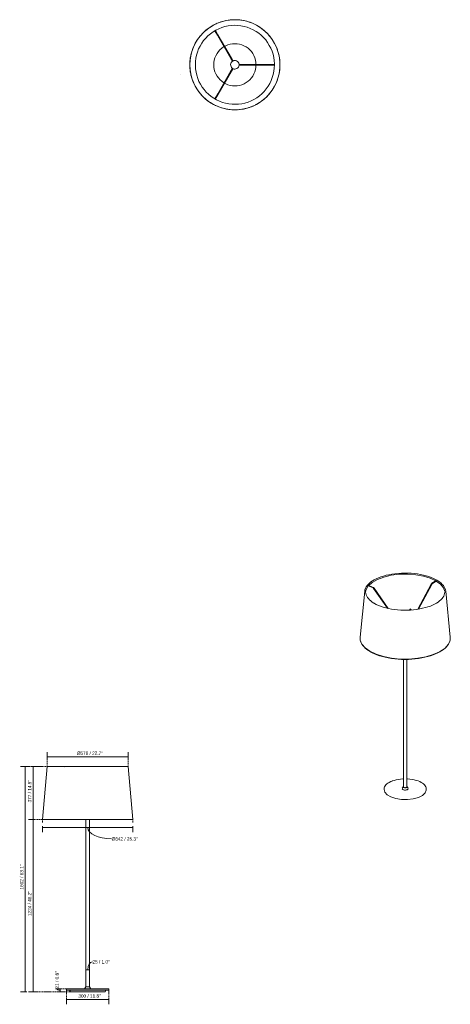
# Model space of a CAD drawing. Header units: millimetres. Extents: x -7075 to -4015, y -90 to 6912.
import ezdxf

# ---------------------------------------------------------------- set-up
doc = ezdxf.new("R2010")
doc.units = ezdxf.units.MM
doc.linetypes.add('Dash', pattern=[6, 3, -3])
doc.linetypes.add('Punto', pattern=[4.7625, 0, -4.7625])
for name, color, linetype, lineweight in [('Cotas', 7, 'Continuous', 9), ('Cotas-11', 7, 'Continuous', 9), ('Lighthing Fixture Detail Wide Black', 7, 'Continuous', 20), ('Luminarias', 7, 'Continuous', 20)]:
    doc.layers.add(name, color=color, linetype=linetype, lineweight=lineweight)
doc.layers.add('Lighthing Fixture Dim Grey Dash', color=7, linetype='Dash', lineweight=9, true_color=0xd2d2d2)
doc.layers.add('Ligthing Fixture ADD', color=7, linetype='Punto', lineweight=9, true_color=0xffffff)
doc.styles.add('Arial Narrow', font='ARIALN.TTF', dxfattribs={"height": 24.2})
doc.dimstyles.new('FARO_-_2_2mm_Arial_Narrow_mm_Inch_Left', dxfattribs={"dimscale": 304.8, "dimtxt": 24.76703, "dimasz": 0, "dimexe": 0.108268, "dimexo": 0.0625, "dimgap": 0.018045, "dimtad": 1, "dimdec": 0, "dimzin": 0, "dimdsep": 46, "dimtxsty": 'Arial Narrow', "dimblk1": 'NONE', "dimblk2": 'NONE', "dimsah": 1, "dimcen": 0.09, "dimadec": 0, "dimazin": 0, "dimtfac": 1, "dimtdec": 4, "dimtix": 1, "dimtmove": 1, "dimatfit": 3, "dimfxl": 0.036089, "dimfxlon": 1, "dimtvp": 1, "dimtolj": 1, "dimtzin": 0, "dimarcsym": 2})
doc.dimstyles.new('FARO_-_2_2mm_Arial_Narrow_mm_Inch_Left_1', dxfattribs={"dimscale": 304.8, "dimtxt": 24.76703, "dimasz": 0, "dimexe": 0.108268, "dimexo": 0.0625, "dimgap": 0.018045, "dimtad": 1, "dimdec": 0, "dimzin": 0, "dimdsep": 46, "dimtxsty": 'Arial Narrow', "dimblk1": 'NONE', "dimblk2": 'NONE', "dimsah": 1, "dimcen": 0.09, "dimadec": 0, "dimazin": 0, "dimtfac": 1, "dimtdec": 4, "dimtix": 1, "dimtmove": 0, "dimatfit": 3, "dimfxl": 0.036089, "dimfxlon": 1, "dimtvp": 1, "dimtolj": 1, "dimtzin": 0, "dimarcsym": 2})
doc.dimstyles.new('FARO_-_2_2mm_Arial_Narrow_mm_Inch_Right', dxfattribs={"dimscale": 304.8, "dimtxt": 24.76703, "dimasz": 0, "dimexe": 0.108268, "dimexo": 0.0625, "dimgap": 0.018045, "dimtad": 1, "dimdec": 0, "dimzin": 0, "dimdsep": 46, "dimtxsty": 'Arial Narrow', "dimblk1": 'NONE', "dimblk2": 'NONE', "dimsah": 1, "dimcen": 0.09, "dimadec": 0, "dimazin": 0, "dimtfac": 1, "dimtdec": 4, "dimtix": 1, "dimtmove": 1, "dimatfit": 3, "dimfxl": 0.036089, "dimfxlon": 1, "dimtvp": 1, "dimtolj": 1, "dimtzin": 0, "dimarcsym": 2})
doc.dimstyles.new('FARO_-_2_2mm_Arial_Narrow_mm_Inch_Right_1', dxfattribs={"dimscale": 304.8, "dimtxt": 24.76703, "dimasz": 0, "dimexe": 0.108268, "dimexo": 0.0625, "dimgap": 0.018045, "dimtad": 1, "dimdec": 0, "dimzin": 0, "dimdsep": 46, "dimtxsty": 'Arial Narrow', "dimblk1": 'NONE', "dimblk2": 'NONE', "dimsah": 1, "dimcen": 0.09, "dimadec": 0, "dimazin": 0, "dimtfac": 1, "dimtdec": 4, "dimtix": 1, "dimtmove": 0, "dimatfit": 3, "dimfxl": 0.036089, "dimfxlon": 1, "dimtvp": 1, "dimtolj": 1, "dimtzin": 0, "dimarcsym": 2})

# ---------------------------------------------------------------- blocks, each defined once
blk = doc.blocks.new('windsorf_floorlamp - 20306 SAVOY White structure floor lamp 20316 Shade-452679-Planta_PDF')
at = {"layer": 'Luminarias'}
for p, q in [((139.1, 244.3), (120.8, 212.6)), ((124.2, 210.6), (142.5, 242.2)), ((118.1, 208), (24.3, 45.9)), ((27.8, 43.9), (121.6, 206.1)), ((-244.6, 2.2), (-281, 2.3)), ((-51.9, 2), (-239.3, 2.2)), ((-30, 2), (-43.9, 2)), ((-43.9, 2), (-43.9, 1.9)), ((-43.9, 1.9), (-43.9, 1.7)), ((-43.9, 1), (-43.9, 0.5)), ((-43.9, 0.5), (-43.9, 0)), ((-43.9, 0), (-43.9, -0.5)), ((20.2, 38.9), (13.4, 27)), ((16.8, 25), (23.7, 36.9)), ((20.3, 38.9), (20.2, 38.9)), ((20.5, 38.8), (20.3, 38.9)), ((20.8, 38.6), (20.5, 38.8)), ((21.1, 38.4), (20.8, 38.6)), ((21.5, 38.2), (21.1, 38.4)), ((22, 37.9), (21.5, 38.2)), ((22.4, 37.7), (22, 37.9)), ((22.8, 37.4), (22.4, 37.7)), ((23.2, 37.2), (22.8, 37.4)), ((23.5, 37.1), (23.2, 37.2)), ((23.6, 37), (23.5, 37.1)), ((23.7, 36.9), (23.6, 37)), ((-281, -1.7), (-244.6, -1.8)), ((-239.2, -1.8), (-51.9, -2)), ((-43.9, -0.5), (-43.9, -1)), ((-43.9, -1), (-43.9, -1.4)), ((-43.9, -1.4), (-43.9, -1.7)), ((-43.9, -1.7), (-43.9, -1.9)), ((-43.9, -1.9), (-43.9, -2)), ((-43.9, -2), (-30, -2)), ((13.2, -27), (20.2, -39.1)), ((23.6, -37), (16.7, -25)), ((20.2, -39), (20.4, -38.9)), ((20.2, -39), (20.2, -39)), ((20.4, -38.9), (20.7, -38.8)), ((20.7, -38.8), (21, -38.5)), ((21, -38.5), (21.4, -38.3)), ((21.4, -38.3), (21.9, -38)), ((21.9, -38), (22.3, -37.8)), ((22.3, -37.8), (22.8, -37.5)), ((22.8, -37.5), (23.1, -37.3)), ((23.1, -37.3), (23.4, -37.2)), ((23.4, -37.2), (23.6, -37.1)), ((23.6, -37.1), (23.6, -37.1)), ((24.2, -46), (117.7, -208.4)), ((121.1, -206.3), (27.7, -44.1)), ((120.3, -213), (138.6, -244.7)), ((142, -242.6), (123.8, -211))]:
    blk.add_line(p, q, dxfattribs=at)
at = {"layer": 'Luminarias', "flags": 128}
for points in [[(-281.1, 0.3), (-280.1, 23.3), (-277.3, 46.2), (-272.6, 68.8), (-266, 90.9), (-257.7, 112.4), (-247.6, 133.1), (-235.8, 153), (-222.5, 171.8), (-207.7, 189.4), (-191.4, 205.8), (-173.9, 220.8), (-155.2, 234.3), (-135.5, 246.3), (-114.9, 256.5), (-93.5, 265.1), (-71.4, 271.9), (-48.9, 276.8), (-26, 279.9), (-3, 281.1), (20, 280.4), (43, 277.8), (65.6, 273.3), (87.8, 267), (109.4, 258.9), (130.2, 249.1), (150.2, 237.6), (169.2, 224.5), (187, 209.9), (203.6, 193.8), (218.8, 176.5), (232.5, 158), (244.7, 138.4), (255.2, 117.9), (264, 96.5), (271, 74.6), (276.2, 52.1), (279.6, 29.3), (281, 6.3), (281.1, -0.3)], [(-144.7, 285.7), (-154.5, 280.8), (-159.1, 278)], [(-124.8, 295), (-132.5, 291.8), (-139.3, 288.4)], [(-103.9, 303), (-109.7, 301.2), (-119, 297.3)], [(-24.3, 319.3), (-37.9, 318.2), (-62.3, 314.4), (-86.2, 308.7), (-99.1, 304.6)], [(-3.1, 320.3), (-13.4, 320.2), (-19.3, 319.7)], [(18.9, 319.7), (11.2, 320.3), (3, 320.3)], [(41.2, 317.7), (35.8, 318.5), (25, 319.3)], [(102.3, 303.6), (84.1, 309.3), (60.1, 314.8), (45.5, 317)], [(119.3, 297.2), (107.6, 301.9), (103.4, 303.2)], [(139, 288.5), (130.5, 292.7), (124.4, 295.2)], [(158.7, 278.2), (152.6, 281.9), (144.7, 285.7)], [(-227.5, 225.5), (-232.2, 220.9), (-238.4, 213.8)], [(-211.1, 241), (-214.6, 238.1), (-223.5, 229.4)], [(-162.8, 275.8), (-175.6, 268.1), (-195.7, 253.9), (-210, 241.9)], [(120.8, 212.6), (118.9, 209.4), (118.1, 208)], [(121.6, 206), (123.1, 208.7), (124.2, 210.6)], [(177.8, 266.5), (173.8, 269.3), (163.7, 275.2)], [(224.9, 228), (212.9, 239.5), (193.9, 255.2), (180.5, 264.6)], [(238.5, 213.8), (230.7, 222.5), (227.2, 225.9)], [(-267.4, 176.3), (-276.6, 162), (-288.2, 140.3), (-294.7, 125.5)], [(-256.2, 192.2), (-263.3, 182.8), (-265.9, 178.7)], [(-242.6, 209.1), (-248.5, 202.4), (-252.7, 196.8)], [(0, 150), (-16.8, 149.1), (-33.4, 146.2), (-49.6, 141.6), (-65.2, 135.1), (-79.9, 127), (-93.6, 117.2), (-106.2, 106), (-117.4, 93.4), (-127.1, 79.7), (-135.2, 64.9), (-141.7, 49.3), (-146.3, 33.2), (-149.1, 16.5), (-149.9, 2.1)], [(73.3, 130.6), (64.7, 135.3), (49.1, 141.7), (32.9, 146.4), (16.3, 149.1), (0, 150)], [(119, 205.6), (118.6, 205.9), (118.3, 206.3), (118.1, 206.8), (117.9, 207.2), (118, 207.6), (118.1, 208)], [(121.6, 206), (121.3, 205.7), (120.9, 205.5), (120.5, 205.3), (120, 205.3), (119.5, 205.4), (119, 205.6)], [(252.5, 197.1), (247.1, 204.1), (242.4, 209.4)], [(265.6, 179.1), (262, 184.5), (256.3, 192.1)], [(277.5, 160.1), (275.4, 163.9), (268.6, 174.4)], [(302.3, 105.8), (297.3, 119.8), (287.2, 142.3), (278.2, 158.9)], [(-310.1, 80), (-312.6, 70.7), (-313.8, 64.4)], [(-303.9, 101.3), (-306.3, 94.5), (-308.5, 86.1)], [(-296.1, 122.3), (-298.1, 117.8), (-301.9, 106.9)], [(76.5, -128.8), (79.9, -127), (93.6, -117.2), (106.2, -106), (117.4, -93.4), (127.1, -79.7), (135.2, -64.9), (141.7, -49.3), (146.3, -33.2), (149.1, -16.5), (150, 0.3), (149, 17.1), (146.2, 33.7), (141.5, 49.9), (135, 65.4), (126.8, 80.1), (117, 93.8), (105.8, 106.4), (93.2, 117.5), (79.4, 127.2), (76.8, 128.7)], [(308.5, 86.1), (305.6, 96.6), (303.8, 101.7)], [(313.7, 64.8), (312.1, 72.9), (310.1, 80.2)], [(-317.7, 41.4), (-319.8, 22.1), (-320.5, 0.3)], [(-320.5, 0.3), (-319.6, -24.3), (-318.1, -37.8)], [(-314.8, 59), (-317.1, 46.5), (-317.6, 42.3)], [(281.1, -0.3), (280.1, -23.4), (277.3, -46.3), (272.6, -68.8), (266, -90.9), (257.7, -112.4), (247.6, -133.2), (235.8, -153), (222.5, -171.8), (207.7, -189.5), (191.4, -205.9), (173.9, -220.9), (155.2, -234.4), (135.5, -246.3), (114.9, -256.6), (93.5, -265.2), (71.4, -271.9), (48.9, -276.9), (26, -279.9), (3, -281.1), (-20, -280.4), (-43, -277.8), (-65.6, -273.4), (-87.8, -267.1), (-109.4, -259), (-130.2, -249.2), (-150.2, -237.7), (-169.2, -224.5), (-187, -209.9), (-203.6, -193.9), (-218.8, -176.6), (-232.5, -158), (-244.7, -138.4), (-255.2, -117.9), (-264, -96.6), (-271, -74.6), (-276.2, -52.2), (-279.6, -29.4), (-281, -6.3), (-281.1, 0.3)], [(-239.3, 2.2), (-242.4, 2.2), (-244.6, 2.2)], [(-239.3, 2.2), (-238.8, 2.2), (-238.4, 2), (-238.1, 1.6), (-237.8, 1.2), (-237.7, 0.7), (-237.6, 0.2)], [(-237.6, 0.2), (-237.7, -0.3), (-237.8, -0.8), (-238.1, -1.2), (-238.4, -1.5), (-238.8, -1.7), (-239.3, -1.8)], [(-51.9, 2), (-48.6, 2), (-44.5, 2), (-43.9, 2)], [(-43.9, 1.7), (-43.9, 1.4), (-43.9, 1)], [(0, 30.3), (-7.5, 29.4), (-14.5, 26.6), (-20.7, 22.2), (-25.5, 16.4), (-28.8, 9.6), (-30.2, 2.2), (-29.8, -5.4), (-27.6, -12.6), (-23.6, -19), (-18.2, -24.3), (-11.6, -28), (-4.3, -30), (0, -30.3)], [(0, -30.3), (7.5, -29.4), (14.5, -26.6), (20.7, -22.2), (25.5, -16.4), (28.8, -9.6), (30.2, -2.2), (29.8, 5.4), (27.6, 12.6), (23.6, 19), (18.2, 24.3), (11.6, 28), (4.3, 30), (0, 30.3)], [(20.2, 38.9), (22.4, 42.6), (24.1, 45.6), (24.3, 45.9)], [(27.8, 43.9), (26.1, 41.1), (24, 37.5), (23.7, 36.9)], [(317.5, 42.7), (316.8, 48.7), (314.9, 58.7)], [(320.5, -0.4), (319.6, 24.2), (318.1, 37.7)], [(-317.5, -42.8), (-316.8, -48.8), (-314.9, -58.7)], [(-313.7, -64.8), (-312.1, -72.9), (-310.1, -80.3)], [(-244.6, -1.8), (-240.9, -1.8), (-239.3, -1.8)], [(-149.9, -1.9), (-149, -17.1), (-146.2, -33.7), (-141.5, -49.9), (-135, -65.4), (-126.8, -80.1), (-117, -93.8), (-105.8, -106.4), (-93.2, -117.5), (-79.4, -127.2), (-64.7, -135.3), (-49.1, -141.7), (-32.9, -146.4), (-16.3, -149.1), (0, -150)], [(-43.9, -2), (-48.1, -2), (-51.6, -2), (-51.9, -2)], [(24.2, -46), (22.5, -43.2), (20.5, -39.6), (20.2, -39)], [(23.6, -37.1), (25.7, -40.7), (27.5, -43.7), (27.7, -44.1)], [(310.1, -80.1), (312.6, -70.8), (313.8, -64.5)], [(314.8, -59.1), (317.1, -46.6), (317.6, -42.4)], [(317.7, -41.5), (319.8, -22.1), (320.5, -0.4)], [(-308.5, -86.2), (-305.6, -96.7), (-303.8, -101.8)], [(-302.3, -105.9), (-297.3, -119.9), (-287.2, -142.3), (-278.2, -158.9)], [(0, -150), (16.8, -149.1), (33.4, -146.2), (49.6, -141.6), (65.2, -135.1), (73, -130.8)], [(267.4, -176.3), (276.6, -162.1), (288.2, -140.4), (294.7, -125.5)], [(296.1, -122.4), (298.1, -117.8), (301.9, -106.9)], [(303.9, -101.3), (306.3, -94.6), (308.5, -86.2)], [(-277.6, -160), (-275.4, -164), (-268.6, -174.5)], [(-265.6, -179.1), (-262, -184.6), (-256.3, -192.1)], [(-252.5, -197.1), (-247.1, -204.2), (-242.4, -209.5)], [(117.7, -208.4), (117.5, -208), (117.5, -207.5), (117.6, -207.1), (117.8, -206.6), (118.2, -206.3), (118.6, -205.9)], [(117.7, -208.4), (119.2, -211.1), (120.3, -213)], [(118.6, -205.9), (119.1, -205.7), (119.6, -205.6), (120.1, -205.7), (120.5, -205.8), (120.9, -206), (121.1, -206.4)], [(123.8, -211), (121.9, -207.8), (121.1, -206.4)], [(242.6, -209.2), (248.5, -202.5), (252.7, -196.9)], [(256.2, -192.3), (263.3, -182.8), (265.9, -178.7)], [(-238.5, -213.8), (-230.7, -222.6), (-227.2, -225.9)], [(-224.9, -228.1), (-212.9, -239.6), (-193.9, -255.2), (-180.5, -264.7)], [(-177.8, -266.5), (-173.8, -269.4), (-163.7, -275.3)], [(-158.7, -278.3), (-152.6, -281.9), (-144.7, -285.8)], [(144.7, -285.8), (154.5, -280.9), (159.1, -278.1)], [(162.6, -276), (175.6, -268.2), (195.7, -253.9), (210, -242)], [(211.3, -240.9), (214.6, -238.2), (223.5, -229.5)], [(227.5, -225.6), (232.2, -221), (238.4, -213.9)], [(-139, -288.6), (-130.5, -292.8), (-124.4, -295.2)], [(-119.3, -297.3), (-107.6, -302), (-103.4, -303.3)], [(-102.3, -303.6), (-84.1, -309.3), (-60.1, -314.9), (-45.5, -317.1)], [(-41.2, -317.7), (-35.8, -318.6), (-25, -319.4)], [(-18.9, -319.8), (-11.2, -320.4), (-3, -320.3)], [(3.1, -320.3), (13.4, -320.3), (19.3, -319.8)], [(24.3, -319.4), (37.9, -318.3), (62.3, -314.5), (86.2, -308.7), (99.1, -304.6)], [(103.9, -303.1), (109.7, -301.2), (119, -297.4)], [(124.8, -295), (132.5, -291.9), (139.3, -288.5)]]:
    blk.add_lwpolyline(points, dxfattribs=at)
at = {"layer": 'Luminarias'}
for radius, start, end in [(320.5, 359.93785, 179.93785), (320.5, 179.93785, 359.93785), (30, 209.42166, 210.91618)]:
    blk.add_arc((0, 0), radius, start, end, dxfattribs=at)
blk = doc.blocks.new('windsorf_floorlamp - 20306 SAVOY White structure floor lamp 20316 Shade-452679-00 Isometrico PDF')
at = {"layer": 'Luminarias', "color": 9, "lineweight": 9, "true_color": 0xc0c0c0}
for p, q in [((-6971.7, 2886.3), (-6937.9, 2871.5)), ((-6936.3, 2875.2), (-6971.5, 2890.6)), ((-6524.2, 2898.7), (-6619.6, 2720)), ((-6614.6, 2720.8), (-6520.6, 2896.9)), ((-6520.6, 2896.9), (-6520.6, 2896.9)), ((-6489.6, 2924.3), (-6519.3, 2904.3)), ((-6517.1, 2901), (-6488.3, 2920.3)), ((-6997.4, 2847.9), (-7029.6, 2520.4)), ((-6991.5, 2841.6), (-6991.5, 2839.4)), ((-6933.7, 2868), (-6836.2, 2727)), ((-6933.2, 2868.2), (-6933.5, 2868.1)), ((-6932, 2868.8), (-6932.5, 2868.5)), ((-6931.6, 2869.1), (-6932, 2868.8)), ((-6931.2, 2869.4), (-6931.6, 2869.1)), ((-6930.9, 2869.7), (-6931.2, 2869.4)), ((-6930.6, 2869.9), (-6930.9, 2869.7)), ((-6830.3, 2725.6), (-6930.5, 2870.4)), ((-6427.3, 2839.4), (-6427.3, 2841.6)), ((-6389.2, 2520.4), (-6421.4, 2847.9)), ((-6675.7, 2719.5), (-6676.9, 2713.8)), ((-6674.6, 2718.8), (-6671.6, 2714.2)), ((-6672.8, 2714.1), (-6672.5, 2715.5)), ((-6667, 2714.6), (-6671.3, 2721)), ((-6388.9, 2514.7), (-6389.4, 2507.8)), ((-6989.1, 2441.2), (-6987.4, 2439.8)), ((-6432.4, 2439.1), (-6434.3, 2437.6)), ((-6722.1, 2363.3), (-6722.1, 1455.7)), ((-6696.7, 1455.7), (-6696.7, 2363.3)), ((-6859.4, 1442.6), (-6859.4, 1435.5)), ((-6730.4, 1448.1), (-6730.6, 1447.8)), ((-6722.1, 1458.9), (-6730.4, 1448.1)), ((-6688.4, 1448.1), (-6696.7, 1458.9)), ((-6688.4, 1448.1), (-6688.3, 1447.8)), ((-6559.4, 1435.5), (-6559.4, 1442.6))]:
    blk.add_line(p, q, dxfattribs=at)
for points in [[(-6997.4, 2847.9, 0), (-6995.5, 2858.6, 0), (-6992, 2868.7, 0), (-6987, 2878.5, 0), (-6980.7, 2887.8, 0), (-6973, 2896.8, 0), (-6964, 2905.5, 0), (-6953.7, 2913.9, 0), (-6942.1, 2921.9, 0), (-6929.2, 2929.6, 0), (-6915, 2936.9, 0), (-6899.4, 2943.7, 0), (-6882.6, 2950.1, 0), (-6864.5, 2956, 0), (-6845.3, 2961.2, 0), (-6825.1, 2965.8, 0), (-6803.9, 2969.7, 0), (-6782, 2972.8, 0), (-6759.4, 2975.1, 0), (-6736.4, 2976.5, 0), (-6713.1, 2977.1, 0), (-6689.8, 2976.8, 0), (-6666.7, 2975.6, 0), (-6644, 2973.6, 0), (-6621.8, 2970.7, 0), (-6600.4, 2967.1, 0), (-6579.8, 2962.7, 0), (-6560.3, 2957.7, 0), (-6541.9, 2952, 0), (-6524.6, 2945.8, 0), (-6508.7, 2939.1, 0), (-6494, 2931.9, 0), (-6485, 2926.9, 0)], [(-6968.9, 2889.5, 0), (-6944, 2911.1, 0), (-6906.7, 2932.2, 0), (-6860.7, 2949.1, 0), (-6808.2, 2961.3, 0), (-6751.3, 2968.2, 0), (-6692.6, 2969.4, 0), (-6634.6, 2964.9, 0), (-6579.9, 2955, 0), (-6530.9, 2940, 0), (-6492.6, 2922.3, 0)], [(-6990.4, 2842.9, 0), (-6986.7, 2860.7, 0), (-6971.7, 2886.3, 0)], [(-6937.9, 2871.5, 0), (-6934.9, 2869.4, 0), (-6933.8, 2868.1, 0)], [(-6930.5, 2870.3, 0), (-6933.6, 2873.6, 0), (-6936.3, 2875.2, 0)], [(-6519.3, 2904.3, 0), (-6522.5, 2901.2, 0), (-6524.1, 2898.7, 0)], [(-6523.6, 2898.3, 0), (-6523.9, 2898.5, 0), (-6524.1, 2898.6, 0), (-6524.1, 2898.7, 0), (-6524.1, 2898.7, 0)], [(-6522.4, 2897.7, 0), (-6522.8, 2897.9, 0), (-6523.3, 2898.1, 0), (-6523.6, 2898.3, 0)], [(-6520.8, 2897, 0), (-6521.1, 2897.1, 0), (-6521.5, 2897.2, 0), (-6521.9, 2897.4, 0), (-6522.4, 2897.7, 0)], [(-6520.6, 2896.9, 0), (-6520.6, 2896.9, 0), (-6520.8, 2897, 0)], [(-6517.1, 2901, 0), (-6519.5, 2898.6, 0), (-6520.6, 2896.9, 0)], [(-6488.7, 2920, 0), (-6458, 2897.6, 0), (-6437.4, 2872.1, 0), (-6428.6, 2845.2, 0)], [(-6421.4, 2847.9, 0), (-6423.4, 2858.6, 0), (-6426.9, 2868.7, 0), (-6431.9, 2878.5, 0), (-6438.2, 2887.8, 0), (-6445.9, 2896.8, 0), (-6454.9, 2905.5, 0), (-6465.2, 2913.9, 0), (-6476.7, 2921.9, 0), (-6485, 2926.9, 0)], [(-6990.5, 2841.6, 0), (-6989.6, 2831.4, 0), (-6987.1, 2821.8, 0), (-6983.2, 2812.6, 0), (-6977.9, 2803.8, 0), (-6971.3, 2795.2, 0), (-6963.4, 2786.8, 0), (-6954.2, 2778.7, 0), (-6943.6, 2770.9, 0), (-6931.8, 2763.3, 0), (-6930.2, 2762.4, 0)], [(-6933.5, 2868.1, 0), (-6933.7, 2868.1, 0), (-6933.8, 2868.1, 0)], [(-6932.5, 2868.5, 0), (-6932.9, 2868.3, 0), (-6933.2, 2868.2, 0)], [(-6930.5, 2870.3, 0), (-6930.5, 2870.3, 0), (-6930.5, 2870.1, 0), (-6930.6, 2869.9, 0)], [(-6428.3, 2841.6, 0), (-6429.2, 2831.4, 0), (-6431.7, 2821.8, 0), (-6435.7, 2812.6, 0), (-6441, 2803.8, 0), (-6447.6, 2795.2, 0), (-6455.5, 2786.8, 0), (-6464.7, 2778.7, 0), (-6475.2, 2770.9, 0), (-6487.1, 2763.3, 0), (-6500.3, 2756.1, 0), (-6514.8, 2749.2, 0), (-6530.7, 2742.7, 0), (-6547.8, 2736.7, 0), (-6566.1, 2731.3, 0), (-6585.6, 2726.5, 0), (-6606.1, 2722.3, 0), (-6627.4, 2718.9, 0), (-6649.4, 2716.2, 0), (-6672, 2714.4, 0), (-6694.9, 2713.4, 0), (-6718, 2713.3, 0), (-6741, 2714, 0), (-6763.6, 2715.7, 0), (-6785.8, 2718.1, 0), (-6807.4, 2721.3, 0), (-6828.1, 2725.3, 0), (-6847.8, 2730, 0), (-6866.4, 2735.3, 0), (-6883.8, 2741.1, 0), (-6900, 2747.5, 0), (-6914.9, 2754.2, 0), (-6928.5, 2761.4, 0), (-6930.2, 2762.4, 0)], [(-6673.6, 2717.3, 0), (-6674.1, 2717.3, 0), (-6674.6, 2717.4, 0), (-6675, 2717.7, 0), (-6675.4, 2718, 0), (-6675.6, 2718.4, 0), (-6675.8, 2718.9, 0), (-6675.8, 2719.4, 0), (-6675.6, 2719.8, 0)], [(-6673.4, 2722.1, 0), (-6674.9, 2721.4, 0), (-6675.5, 2720.3, 0), (-6675.7, 2719.4, 0)], [(-6673.4, 2722.1, 0), (-6671.9, 2721.6, 0), (-6671.3, 2721, 0)], [(-6389.6, 2523.2, 0), (-6390.9, 2497, 0), (-6404, 2468.5, 0), (-6428.9, 2441.8, 0), (-6464.5, 2417.8, 0), (-6509.6, 2397.5, 0), (-6562.3, 2381.7, 0), (-6620.7, 2370.9, 0), (-6682.5, 2365.6, 0), (-6745.3, 2366, 0), (-6806.8, 2372.1, 0), (-6864.5, 2383.6, 0), (-6916.2, 2400.2, 0), (-6960, 2421, 0)], [(-7029.9, 2514.7, 0), (-7029.2, 2503.2, 0), (-7026.7, 2492.1, 0), (-7022.7, 2481.5, 0), (-7017.2, 2471.3, 0), (-7010.4, 2461.6, 0), (-7002.2, 2452.1, 0), (-6992.8, 2443, 0), (-6982, 2434.1, 0), (-6969.9, 2425.7, 0), (-6959, 2418.9, 0)], [(-6960, 2421, 0), (-6994.2, 2445.5, 0), (-7017.4, 2472.5, 0), (-7028.8, 2501.2, 0), (-7029.6, 2520.6, 0)], [(-6389.4, 2507.8, 0), (-6389.7, 2503.2, 0), (-6392.1, 2492.1, 0), (-6396.2, 2481.5, 0), (-6401.6, 2471.3, 0), (-6408.5, 2461.6, 0), (-6416.6, 2452.1, 0), (-6426.1, 2443, 0), (-6436.8, 2434.1, 0), (-6448.9, 2425.7, 0), (-6462.3, 2417.5, 0), (-6477, 2409.7, 0), (-6493.1, 2402.4, 0), (-6510.4, 2395.5, 0), (-6529, 2389.1, 0), (-6548.7, 2383.3, 0), (-6569.6, 2378.1, 0), (-6591.4, 2373.6, 0), (-6614.1, 2369.9, 0), (-6637.5, 2367, 0), (-6661.5, 2364.8, 0), (-6685.9, 2363.6, 0), (-6710.5, 2363.1, 0), (-6735, 2363.6, 0), (-6759.3, 2365, 0), (-6783.3, 2367.2, 0), (-6806.6, 2370.2, 0), (-6829.3, 2374, 0), (-6851, 2378.5, 0), (-6871.8, 2383.8, 0), (-6891.5, 2389.6, 0), (-6909.9, 2396, 0), (-6927.2, 2403, 0), (-6943.1, 2410.4, 0), (-6957.7, 2418.2, 0), (-6959, 2418.9, 0)], [(-6859.4, 1442.6, 0), (-6858.5, 1450.4, 0), (-6856, 1457.7, 0), (-6852.1, 1464.6, 0), (-6846.8, 1471.2, 0), (-6840.1, 1477.4, 0), (-6832.2, 1483.3, 0), (-6823, 1488.9, 0), (-6812.5, 1494, 0), (-6802.5, 1498.1, 0)], [(-6722.1, 1512.9, 0), (-6726.3, 1512.8, 0), (-6742.8, 1511.4, 0), (-6758.7, 1509.3, 0), (-6773.8, 1506.4, 0), (-6787.9, 1502.8, 0), (-6800.9, 1498.6, 0), (-6802.5, 1498.1, 0)], [(-6559.4, 1442.6, 0), (-6560.3, 1450.4, 0), (-6562.8, 1457.7, 0), (-6566.8, 1464.6, 0), (-6572.1, 1471.2, 0), (-6578.7, 1477.4, 0), (-6586.6, 1483.3, 0), (-6595.8, 1488.9, 0), (-6606.3, 1494, 0), (-6618.1, 1498.7, 0), (-6631.2, 1502.9, 0), (-6645.3, 1506.5, 0), (-6660.4, 1509.4, 0), (-6676.4, 1511.5, 0), (-6692.8, 1512.8, 0), (-6696.7, 1512.9, 0)], [(-6615.8, 1381.2, 0), (-6652.6, 1371.2, 0), (-6694, 1366.4, 0), (-6736.6, 1367.2, 0), (-6777.1, 1373.5, 0), (-6812.1, 1384.8, 0), (-6838.7, 1400.3, 0), (-6854.9, 1418.6, 0), (-6859.3, 1438.3, 0)], [(-6731.3, 1446.2, 0), (-6731.7, 1445.5, 0), (-6731.5, 1444.3, 0)], [(-6731.5, 1443.9, 0), (-6731.4, 1442.6, 0), (-6729.6, 1440.1, 0), (-6726.8, 1438, 0)], [(-6687.3, 1443.9, 0), (-6687.4, 1442.6, 0), (-6689.2, 1440.1, 0), (-6692.3, 1437.8, 0), (-6696.6, 1436, 0), (-6702, 1434.7, 0), (-6708.3, 1434.1, 0), (-6714.7, 1434.4, 0), (-6720.4, 1435.5, 0), (-6725.2, 1437.1, 0), (-6726.8, 1438, 0)], [(-6720, 1452.9, 0), (-6720.7, 1453.4, 0), (-6721.4, 1453.9, 0), (-6721.9, 1454.4, 0), (-6722.3, 1455, 0), (-6722.6, 1455.6, 0), (-6722.8, 1456.1, 0), (-6722.9, 1456.7, 0), (-6722.9, 1457.3, 0), (-6722.7, 1457.9, 0), (-6722.4, 1458.5, 0), (-6722.1, 1458.9, 0)], [(-6719.4, 1453.1, 0), (-6720.8, 1454.1, 0), (-6721.7, 1455.1, 0), (-6722.2, 1456.3, 0), (-6722.1, 1457.4, 0), (-6722.1, 1457.6, 0)], [(-6720, 1452.9, 0), (-6719.1, 1452.4, 0), (-6718.2, 1452, 0), (-6717.1, 1451.7, 0), (-6716.1, 1451.3, 0), (-6714.9, 1451.1, 0), (-6713.7, 1450.9, 0), (-6712.5, 1450.7, 0), (-6711.2, 1450.6, 0), (-6709.9, 1450.5, 0), (-6708.7, 1450.5, 0), (-6707.4, 1450.6, 0), (-6706.1, 1450.7, 0), (-6704.9, 1450.9, 0), (-6703.7, 1451.1, 0), (-6702.6, 1451.4, 0), (-6701.5, 1451.7, 0), (-6700.5, 1452.1, 0), (-6699.6, 1452.5, 0), (-6698.7, 1453, 0), (-6698, 1453.5, 0), (-6697.4, 1454, 0), (-6696.8, 1454.5, 0), (-6696.4, 1455.1, 0), (-6696.1, 1455.7, 0), (-6696, 1456.2, 0), (-6695.9, 1456.8, 0), (-6696, 1457.4, 0), (-6696.2, 1458, 0), (-6696.5, 1458.6, 0), (-6696.7, 1458.9, 0)], [(-6719.4, 1453.1, 0), (-6717.7, 1452.3, 0), (-6715.6, 1451.6, 0), (-6713.3, 1451.1, 0), (-6710.8, 1450.9, 0), (-6708.3, 1450.9, 0), (-6705.8, 1451.1, 0), (-6703.5, 1451.5, 0), (-6701.4, 1452.2, 0), (-6699.6, 1453, 0), (-6698.2, 1453.9, 0), (-6697.2, 1455, 0), (-6696.7, 1456.1, 0), (-6696.7, 1457.3, 0), (-6696.7, 1457.5, 0)], [(-6687.5, 1446.2, 0), (-6687.2, 1445.5, 0), (-6687.3, 1444.3, 0)], [(-6559.5, 1437.5, 0), (-6559.5, 1432.8, 0), (-6567.3, 1413.3, 0), (-6586.5, 1395.6, 0), (-6615.8, 1381.2, 0)]]:
    blk.add_polyline3d(points, dxfattribs=at)
blk = doc.blocks.new('DIMBLOCK1-Alzado_PDF')
at = {"layer": 'Cotas-11', "color": 251, "true_color": 0x5b5b5b}
for p, q in [((-6604.4, 156.3), (-6604.4, 189.3)), ((-6604.4, 156.3), (-6579, 156.3)), ((-6604.4, 156.3), (-6604.4, 145.3)), ((-6579, 156.3), (-6579, 189.3)), ((-6579, 156.3), (-6579, 145.3))]:
    blk.add_line(p, q, dxfattribs=at)
blk.add_ellipse((-6557.8, 156.3), major_axis=(0, 56.8), ratio=0.596158, start_param=0, end_param=1.570796, dxfattribs=at)
at = {"layer": 'Cotas-11', "color": 0, "insert": (-6557.8, 224.7), "char_height": 24.2, "width": 123.128, "attachment_point": 1, "line_spacing_factor": 0.974696, "style": 'Arial Narrow'}
blk.add_mtext('25 / 1.0"', dxfattribs=at)
blk = doc.blocks.new('_None')
blk = doc.blocks.new('DIMBLOCK2-Alzado_PDF')
at = {"layer": 'Cotas-11', "color": 251, "true_color": 0x5b5b5b}
for p, q in [((-6741.7, -55.1), (-6741.7, -44.1)), ((-6741.7, -55.1), (-6441.7, -55.1)), ((-6741.7, -55.1), (-6741.7, -88.1)), ((-6441.7, -55.1), (-6441.7, -44.1)), ((-6441.7, -55.1), (-6441.7, -88.1))]:
    blk.add_line(p, q, dxfattribs=at)
at = {"layer": 'Cotas-11', "color": 0, "insert": (-6658.3, -18.4), "char_height": 24.2, "width": 159.924, "attachment_point": 1, "line_spacing_factor": 0.974696, "style": 'Arial Narrow'}
blk.add_mtext('300 / 11.8"', dxfattribs=at)
blk = doc.blocks.new('DIMBLOCK3-Alzado_PDF')
at = {"layer": 'Cotas-11', "color": 251, "true_color": 0x5b5b5b}
for p, q in [((-6788.4, 21.3), (-6821.4, 21.3)), ((-6788.4, 0), (-6799.4, 0)), ((-6788.4, 21.3), (-6788.4, 0)), ((-6788.4, 21.3), (-6777.4, 21.3)), ((-6788.4, 0), (-6755.4, 0))]:
    blk.add_line(p, q, dxfattribs=at)
blk.add_ellipse((-6788.4, 23.1), major_axis=(-21.4, 0), ratio=0.579699, start_param=0, end_param=1.570796, dxfattribs=at)
at = {"layer": 'Cotas-11', "color": 0, "insert": (-6821.4, 23.1), "char_height": 24.2, "width": 123.128, "attachment_point": 1, "rotation": 90, "line_spacing_factor": 0.974696, "style": 'Arial Narrow'}
blk.add_mtext('21 / 0.8"', dxfattribs=at)
blk = doc.blocks.new('DIMBLOCK4-Alzado_PDF')
at = {"layer": 'Cotas-11', "color": 251, "true_color": 0x5b5b5b}
for p, q in [((-6980, 1601.6), (-6991, 1601.6)), ((-6980, 1601.6), (-6980, 1224.2)), ((-6980, 1601.6), (-6947, 1601.6)), ((-6980, 1224.2), (-7013, 1224.2)), ((-6980, 1224.2), (-6969, 1224.2))]:
    blk.add_line(p, q, dxfattribs=at)
at = {"layer": 'Cotas-11', "color": 0, "insert": (-7016.7, 1346.3), "char_height": 24.2, "width": 159.924, "attachment_point": 1, "rotation": 90, "line_spacing_factor": 0.974696, "style": 'Arial Narrow'}
blk.add_mtext('377 / 14.9"', dxfattribs=at)
blk = doc.blocks.new('DIMBLOCK5-Alzado_PDF')
at = {"layer": 'Cotas-11', "color": 251, "true_color": 0x5b5b5b}
for p, q in [((-6980, 1224.2), (-7013, 1224.2)), ((-6980, 1224.2), (-6980, 0)), ((-6980, 1224.2), (-6969, 1224.2)), ((-6980, 0), (-7013, 0)), ((-6980, 0), (-6969, 0))]:
    blk.add_line(p, q, dxfattribs=at)
at = {"layer": 'Cotas-11', "color": 0, "insert": (-7016.7, 537.8), "char_height": 24.2, "width": 178.323, "attachment_point": 1, "rotation": 90, "line_spacing_factor": 0.974696, "style": 'Arial Narrow'}
blk.add_mtext('1224 / 48.2"', dxfattribs=at)
blk = doc.blocks.new('DIMBLOCK6-Alzado_PDF')
at = {"layer": 'Cotas-11', "color": 251, "true_color": 0x5b5b5b}
for p, q in [((-7036.1, 1601.6), (-7069.1, 1601.6)), ((-7036.1, 1601.6), (-7036.1, 0)), ((-7036.1, 1601.6), (-7025.1, 1601.6)), ((-7036.1, 0), (-7069.1, 0)), ((-7036.1, 0), (-7025.1, 0))]:
    blk.add_line(p, q, dxfattribs=at)
at = {"layer": 'Cotas-11', "color": 0, "insert": (-7072.8, 726.5), "char_height": 24.2, "width": 178.323, "attachment_point": 1, "rotation": 90, "line_spacing_factor": 0.974696, "style": 'Arial Narrow'}
blk.add_mtext('1602 / 63.1"', dxfattribs=at)
blk = doc.blocks.new('DIMBLOCK7-Alzado_PDF')
at = {"layer": 'Cotas-11', "color": 251, "true_color": 0x5b5b5b}
for p, q in [((-6912.7, 1167.1), (-6912.7, 1178.1)), ((-6912.7, 1167.1), (-6270.9, 1167.1)), ((-6912.7, 1167.1), (-6912.7, 1134.1)), ((-6270.9, 1167.1), (-6270.9, 1178.1)), ((-6270.9, 1167.1), (-6270.9, 1134.1))]:
    blk.add_line(p, q, dxfattribs=at)
blk.add_ellipse((-6421.3, 1167.1), major_axis=(170.4, 0), ratio=0.467789, start_param=3.141593, end_param=4.712389, dxfattribs=at)
at = {"layer": 'Cotas-11', "color": 0, "insert": (-6421.3, 1099), "char_height": 24.2, "width": 185.871, "attachment_point": 1, "line_spacing_factor": 0.974696, "style": 'Arial Narrow'}
blk.add_mtext('Ø642 / 25.3"', dxfattribs=at)
blk = doc.blocks.new('DIMBLOCK8-Alzado_PDF')
at = {"layer": 'Cotas-11', "color": 251, "true_color": 0x5b5b5b}
for p, q in [((-6879.9, 1671.4), (-6879.9, 1704.4)), ((-6303.4, 1671.4), (-6303.4, 1704.4)), ((-6879.9, 1671.4), (-6303.4, 1671.4)), ((-6879.9, 1671.4), (-6879.9, 1660.4)), ((-6303.4, 1671.4), (-6303.4, 1660.4))]:
    blk.add_line(p, q, dxfattribs=at)
at = {"layer": 'Cotas-11', "color": 0, "insert": (-6669.1, 1708.2), "char_height": 24.2, "width": 185.871, "attachment_point": 1, "line_spacing_factor": 0.974696, "style": 'Arial Narrow'}
blk.add_mtext('Ø576 / 22.7"', dxfattribs=at)

msp = doc.modelspace()

# ---------------------------------------------------------------- linework, layer by layer
at = {"layer": 'Lighthing Fixture Detail Wide Black'}
for p, q in [((-5863, 6595), (-5863, 6594.1)), ((-5933, 6525), (-5932.2, 6525)), ((-6879.9, 1601.6), (-6912.7, 1224.2)), ((-6303.4, 1601.6), (-6879.9, 1601.6)), ((-6756.7, 1599.5), (-6754.6, 1601.6)), ((-6426.7, 1599.5), (-6427.3, 1600.1)), ((-6270.9, 1224.2), (-6303.4, 1601.6)), ((-6912.7, 1224.2), (-6270.9, 1224.2)), ((-6604.4, 1224.2), (-6604.4, 35.3)), ((-6579, 35.3), (-6579, 1224.2)), ((-6741.7, 19.4), (-6741.7, 11.3)), ((-6741.7, 11.3), (-6441.7, 11.3)), ((-6443.7, 21.3), (-6739.8, 21.3)), ((-6720.3, 11.3), (-6715, 0)), ((-6715, 0), (-6468.4, 0)), ((-6605.2, 35.3), (-6614.2, 21.3)), ((-6604.4, 35.3), (-6605.2, 35.3)), ((-6604.4, 35.3), (-6579, 35.3)), ((-6578.2, 35.3), (-6579, 35.3)), ((-6569.2, 21.3), (-6578.2, 35.3)), ((-6468.4, 0), (-6463.2, 11.3)), ((-6441.7, 11.3), (-6441.7, 19.4))]:
    msp.add_line(p, q, dxfattribs=at)
for centre, radius, start, end in [((-6739.8, 19.4), 1.92, 90, 180), ((-6443.7, 19.4), 1.94, 360, 90)]:
    msp.add_arc(centre, radius, start, end, dxfattribs=at)
at = {"layer": 'Lighthing Fixture Dim Grey Dash'}
for p, q in [((-6879.9, 1601.6), (-6879.9, 1704.6)), ((-6303.4, 1601.6), (-6303.4, 1692.6)), ((-6879.9, 1601.6), (-7031.9, 1601.6)), ((-6912.7, 1224.2), (-6976.7, 1224.2)), ((-6912.7, 1224.2), (-6912.7, 1200.2)), ((-6270.9, 1224.2), (-6270.9, 1200.2)), ((-6715, 0), (-6969, 0)), ((-6739.8, 21.3), (-6786.8, 21.3)), ((-6741.7, 11.3), (-6741.7, -55.1)), ((-6441.7, 11.3), (-6441.7, -55.1))]:
    msp.add_line(p, q, dxfattribs=at)
at = {"layer": 'Ligthing Fixture ADD'}
msp.add_line((-5293.9, 6658.6), (-5289.9, 6658.6), dxfattribs=at)

# ---------------------------------------------------------------- block references
at = {"layer": 'Luminarias', "rotation": 180}
msp.add_blockref('windsorf_floorlamp - 20306 SAVOY White structure floor lamp 20316 Shade-452679-Planta_PDF', (-5545.5, 6591.7), dxfattribs=at)
at = {"layer": 'Luminarias', "color": 9, "lineweight": 9, "true_color": 0xc0c0c0}
msp.add_blockref('windsorf_floorlamp - 20306 SAVOY White structure floor lamp 20316 Shade-452679-00 Isometrico PDF', (2374.3, 0), dxfattribs=at)

# ---------------------------------------------------------------- dimensions: what is measured, and where the dimension line sits
at = {"layer": 'Cotas', "color": 251, "true_color": 0x5b5b5b}
dim = msp.add_linear_dim(base=(-6303.4362, 1671.4213), p1=(-6879.8914, 1660.4213), p2=(-6303.4362, 1660.4213), text='Ø<>', dimstyle='FARO_-_2_2mm_Arial_Narrow_mm_Inch_Right_1', override={"dimpost": '<>', "dimfxl": 576.455207}, dxfattribs=at)
dim.commit()
dim.dimension.update_dxf_attribs({"geometry": 'DIMBLOCK8-Alzado_PDF', "text_midpoint": (-6591.6638, 1692.8263)})
for base, p1, p2, override, picture, middle in [((-7036.1, 0), (-7025.1, 1601.6), (-7025.1, 0), {"dimpost": '<>', "dimfxl": 1601.579376}, 'DIMBLOCK6-Alzado_PDF', (-7057.2, 800.8)), ((-6980, 1224.2), (-6991, 1601.6), (-6969, 1224.2), {"dimpost": '<>', "dimfxl": 378.00411}, 'DIMBLOCK4-Alzado_PDF', (-7001.1, 1412.9)), ((-6980, 0), (-6969, 1224.2), (-6969, 0), {"dimpost": '<>', "dimfxl": 1224.216015}, 'DIMBLOCK5-Alzado_PDF', (-7001.1, 612.1))]:
    dim = msp.add_linear_dim(base=base, p1=p1, p2=p2, angle=90, dimstyle='FARO_-_2_2mm_Arial_Narrow_mm_Inch_Left_1', override=override, dxfattribs=at)
    dim.commit()
    dim.dimension.update_dxf_attribs({"geometry": picture, "text_midpoint": middle})
dim = msp.add_linear_dim(base=(-6270.9, 1167.1), p1=(-6912.7, 1178.1), p2=(-6270.9, 1178.1), text='Ø<>', dimstyle='FARO_-_2_2mm_Arial_Narrow_mm_Inch_Right', override={"dimpost": '<>', "dimfxl": 641.832109}, dxfattribs=at)
dim.commit()
dim.dimension.update_dxf_attribs({"geometry": 'DIMBLOCK7-Alzado_PDF', "text_midpoint": (-6328.4, 1082.9), "dimtype": 160})
dim = msp.add_linear_dim(base=(-6579, 156.3), p1=(-6604.4, 145.3), p2=(-6579, 145.3), dimstyle='FARO_-_2_2mm_Arial_Narrow_mm_Inch_Left', override={"dimpost": '<>', "dimfxl": 25.402344}, dxfattribs=at)
dim.commit()
dim.dimension.update_dxf_attribs({"geometry": 'DIMBLOCK1-Alzado_PDF', "text_midpoint": (-6496.3, 208.6), "dimtype": 160})
dim = msp.add_linear_dim(base=(-6788.4, 0), p1=(-6777.4, 21.3), p2=(-6799.4, 0), angle=90, dimstyle='FARO_-_2_2mm_Arial_Narrow_mm_Inch_Left', override={"dimpost": '<>', "dimfxl": 30.629895}, dxfattribs=at)
dim.commit()
dim.dimension.update_dxf_attribs({"geometry": 'DIMBLOCK3-Alzado_PDF', "text_midpoint": (-6805.3, 84.6), "dimtype": 160, "text_rotation": 90})
dim = msp.add_linear_dim(base=(-6441.7, -55.1), p1=(-6741.7, -44.1), p2=(-6441.7, -44.1), dimstyle='FARO_-_2_2mm_Arial_Narrow_mm_Inch_Left_1', override={"dimpost": '<>', "dimfxl": 300}, dxfattribs=at)
dim.commit()
dim.dimension.update_dxf_attribs({"geometry": 'DIMBLOCK2-Alzado_PDF', "text_midpoint": (-6591.7, -34)})

doc.saveas('drawing.dxf')
